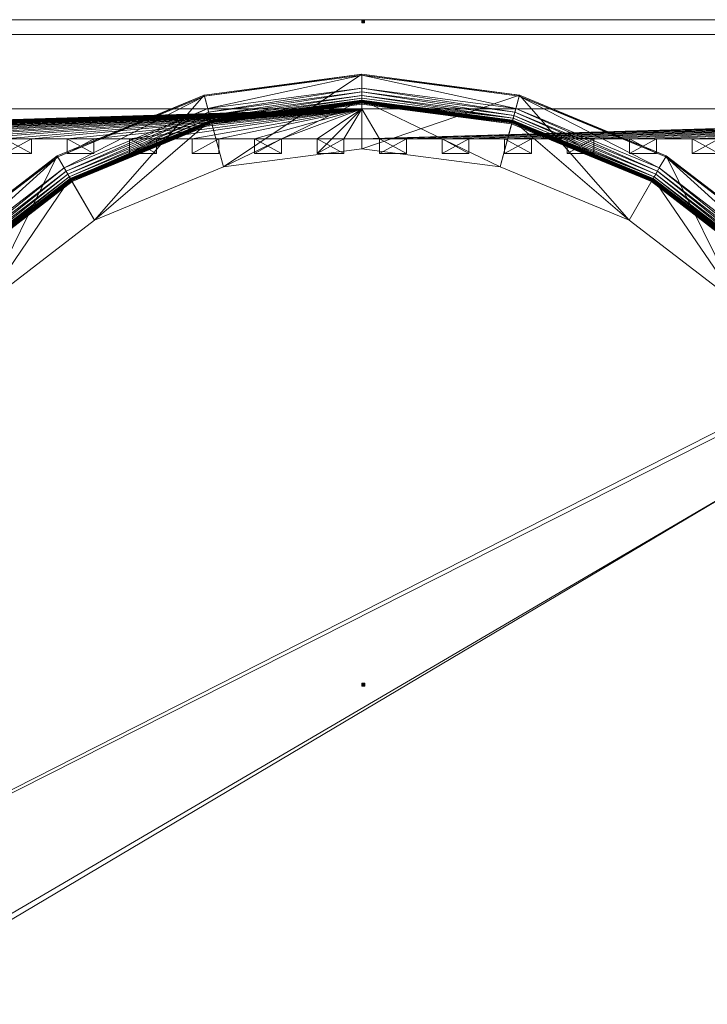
# Model space of a CAD drawing. Header units: centimetres. Extents: x 274.5 to 373.9, y 861.5 to 918.5.
# Tile 235 of 256: x 312.7 to 335.8, y 884.7 to 917.8. Entities that reach past the tile are written whole.
import ezdxf

# ---------------------------------------------------------------- set-up
doc = ezdxf.new("R2010")
doc.units = ezdxf.units.CM
doc.linetypes.add('CUSTOM', pattern=[0])

msp = doc.modelspace()

# ---------------------------------------------------------------- meshes
at = {"color": 18, "linetype": 'CUSTOM', "lineweight": 9, "true_color": 0x000000, "transparency": 33554687}
mesh = msp.add_polyface(dxfattribs=at)
corners = [(363.329, 877.97, 111), (363.328, 917.77, 111), (285.029, 917.77, 111), (285.029, 877.97, 111), (289.234, 873.77, 111), (359.129, 873.77, 111), (289.234, 873.77, 28.2), (285.029, 877.97, 28.2), (285.029, 917.77, 28.2), (363.328, 917.77, 28.2), (363.329, 877.97, 28.2), (359.129, 873.77, 28.2), (356.179, 873.77, 86.5), (356.179, 873.77, 46.6), (292.179, 873.77, 46.6), (292.179, 873.77, 86.5), (285.529, 878.177, 95.2), (285.529, 878.177, 33.2), (285.529, 917.27, 33.2), (285.529, 917.27, 95.2), (362.829, 878.177, 33.2), (362.829, 878.177, 95.2), (362.829, 917.27, 95.2), (362.829, 917.27, 33.2), (289.441, 874.27, 33.2), (358.922, 874.27, 33.2), (289.441, 874.27, 95.2), (358.922, 874.27, 95.2), (292.179, 874.27, 86.5), (292.179, 874.27, 46.6), (356.179, 874.27, 46.6), (356.179, 874.27, 86.5)]
mesh.append_faces([[corners[k] for k in face] for face in [(4, 2, 3), (1, 5, 0), (9, 7, 8), (11, 9, 10), (4, 7, 6), (7, 4, 3), (0, 11, 10), (11, 0, 5), (9, 0, 10), (0, 9, 1), (2, 9, 8), (9, 2, 1), (2, 7, 3), (7, 2, 8), (18, 16, 17), (16, 18, 19), (21, 23, 20), (23, 21, 22), (22, 18, 23), (18, 22, 19), (24, 18, 17), (23, 25, 20), (16, 24, 17), (24, 16, 26), (22, 16, 19), (27, 22, 21), (27, 20, 25), (20, 27, 21), (31, 13, 12), (13, 31, 30), (31, 15, 28), (15, 31, 12), (29, 15, 14), (15, 29, 28), (13, 29, 14), (29, 13, 30)]], dxfattribs={"vtx0": -1, "color": 18})
mesh.append_faces([[corners[k] for k in face] for face in [(2, 4, 1), (7, 9, 6), (6, 9, 11), (11, 13, 6), (13, 5, 12), (12, 5, 15), (6, 14, 4), (14, 6, 13), (4, 15, 5), (18, 24, 23), (16, 22, 26), (26, 22, 27), (24, 29, 25), (29, 26, 28), (28, 26, 31), (25, 30, 27), (30, 25, 29), (27, 31, 26)]], dxfattribs={"vtx0": -1, "vtx1": -1, "color": 18})
mesh.append_faces([[corners[k] for k in face] for face in [(1, 4, 5), (13, 11, 5), (4, 14, 15), (23, 24, 25), (29, 24, 26), (27, 30, 31)]], dxfattribs={"vtx0": -1, "vtx2": -1, "color": 18})
mesh = msp.add_polyface(dxfattribs=at)
corners = [(324.178, 917.77, 31.374), (324.178, 917.67, 31.374), (324.278, 917.67, 31.374), (324.278, 917.77, 31.374), (324.278, 917.77, 31.274), (324.278, 917.67, 31.274), (324.178, 917.67, 31.274), (324.178, 917.77, 31.274)]
mesh.append_faces([[corners[k] for k in face] for face in [(2, 0, 1), (0, 2, 3), (4, 6, 7), (6, 4, 5), (0, 6, 1), (6, 0, 7), (2, 6, 5), (6, 2, 1), (4, 2, 5), (2, 4, 3), (0, 4, 7), (4, 0, 3)]], dxfattribs={"vtx0": -1, "color": 18})
mesh = msp.add_polyface(dxfattribs=at)
corners = [(318.891, 915.204, 111.3), (324.179, 915.934, 111), (318.883, 915.237, 111), (324.179, 915.901, 111.3), (319.036, 914.665, 111.315), (324.179, 915.465, 111.3), (319.004, 914.783, 111.3), (324.179, 915.342, 111.315), (319.066, 914.554, 111.36), (324.179, 915.227, 111.36), (319.092, 914.457, 111.431), (324.179, 915.127, 111.431), (319.112, 914.38, 111.525), (324.179, 915.047, 111.525), (319.126, 914.327, 111.636), (324.179, 914.992, 111.636), (319.133, 914.302, 111.756), (324.179, 914.967, 111.756), (319.141, 914.271, 112.08), (324.179, 914.934, 112.08), (319.134, 914.3, 112.116), (324.179, 914.964, 112.116), (319.127, 914.326, 112.154), (324.179, 914.991, 112.154), (319.121, 914.348, 112.194), (324.179, 915.014, 112.194), (319.116, 914.367, 112.236), (324.179, 915.034, 112.236), (319.112, 914.383, 112.28), (324.179, 915.05, 112.28), (319.108, 914.394, 112.324), (324.179, 915.062, 112.324), (324.179, 913.434, 112.324), (319.53, 912.822, 111), (324.179, 913.434, 111), (319.53, 912.822, 112.324), (315.197, 911.027, 111), (313.964, 913.163, 111.3), (314.243, 912.68, 111.315), (314.3, 912.58, 111.36), (314.351, 912.493, 111.431), (314.391, 912.424, 111.525), (314.418, 912.377, 111.636), (314.431, 912.355, 111.756), (314.447, 912.327, 112.08), (314.432, 912.352, 112.116), (314.419, 912.375, 112.154), (314.407, 912.396, 112.194), (314.397, 912.413, 112.236), (314.389, 912.427, 112.28), (314.383, 912.437, 112.324), (314.182, 912.786, 111.3), (315.197, 911.027, 112.324)]
mesh.append_faces([[corners[k] for k in face] for face in [(0, 1, 2), (1, 0, 3), (4, 5, 6), (5, 4, 7), (8, 7, 4), (7, 8, 9), (10, 9, 8), (9, 10, 11), (12, 11, 10), (11, 12, 13), (14, 13, 12), (13, 14, 15), (16, 15, 14), (15, 16, 17), (18, 17, 16), (17, 18, 19), (20, 19, 18), (19, 20, 21), (22, 21, 20), (21, 22, 23), (24, 23, 22), (23, 24, 25), (26, 25, 24), (25, 26, 27), (28, 27, 26), (27, 28, 29), (30, 29, 28), (29, 30, 31), (32, 33, 34), (33, 32, 35), (2, 37, 0), (6, 38, 4), (4, 39, 8), (8, 40, 10), (10, 41, 12), (12, 42, 14), (14, 43, 16), (16, 44, 18), (18, 45, 20), (20, 46, 22), (22, 47, 24), (24, 48, 26), (26, 49, 28), (28, 50, 30), (35, 36, 33)]], dxfattribs={"vtx0": -1, "color": 18})
mesh.append_faces([[corners[k] for k in face] for face in [(36, 2, 33), (33, 1, 34), (0, 6, 3), (30, 35, 31)]], dxfattribs={"vtx0": -1, "vtx1": -1, "color": 18})
mesh.append_faces([[corners[k] for k in face] for face in [(33, 2, 1), (0, 51, 6), (3, 6, 5), (30, 52, 35), (31, 35, 32)]], dxfattribs={"vtx0": -1, "vtx2": -1, "color": 18})
mesh = msp.add_polyface(dxfattribs=at)
corners = [(324.179, 913.434, 111), (324.179, 915.934, 111), (329.476, 915.237, 111), (328.828, 912.822, 111), (333.161, 911.027, 111), (329.467, 915.204, 111.3), (334.411, 913.192, 111), (334.115, 912.68, 111.315), (329.354, 914.783, 111.3), (329.322, 914.665, 111.315), (334.058, 912.58, 111.36), (329.293, 914.554, 111.36), (334.008, 912.493, 111.431), (329.267, 914.457, 111.431), (329.246, 914.38, 111.525), (329.232, 914.327, 111.636), (333.968, 912.424, 111.525), (329.225, 914.302, 111.756), (333.94, 912.377, 111.636), (329.217, 914.271, 112.08), (333.927, 912.355, 111.756), (329.225, 914.3, 112.116), (333.911, 912.327, 112.08), (329.231, 914.326, 112.154), (333.926, 912.352, 112.116), (329.237, 914.348, 112.194), (333.939, 912.375, 112.154), (329.243, 914.367, 112.236), (333.951, 912.396, 112.194), (329.247, 914.383, 112.28), (333.961, 912.413, 112.236), (329.25, 914.394, 112.324), (333.969, 912.427, 112.28), (333.161, 911.027, 112.324), (328.828, 912.822, 112.324), (324.179, 915.901, 111.3), (324.179, 915.465, 111.3), (334.176, 912.786, 111.3), (324.179, 915.342, 111.315), (324.179, 915.227, 111.36), (324.179, 915.127, 111.431), (324.179, 915.047, 111.525), (324.179, 914.992, 111.636), (324.179, 914.967, 111.756), (324.179, 914.934, 112.08), (324.179, 914.964, 112.116), (324.179, 914.991, 112.154), (324.179, 915.014, 112.194), (324.179, 915.034, 112.236), (324.179, 915.05, 112.28), (324.179, 915.062, 112.324), (324.179, 913.434, 112.324)]
mesh.append_faces([[corners[k] for k in face] for face in [(5, 6, 2), (7, 8, 9), (10, 9, 11), (12, 11, 13), (14, 12, 13), (15, 16, 14), (17, 18, 15), (19, 20, 17), (21, 22, 19), (23, 24, 21), (25, 26, 23), (27, 28, 25), (29, 30, 27), (31, 32, 29), (3, 33, 34), (35, 2, 1), (2, 35, 5), (9, 36, 38), (36, 9, 8), (11, 38, 39), (38, 11, 9), (13, 39, 40), (39, 13, 11), (41, 13, 40), (13, 41, 14), (42, 14, 41), (14, 42, 15), (43, 15, 42), (15, 43, 17), (44, 17, 43), (17, 44, 19), (45, 19, 44), (19, 45, 21), (46, 21, 45), (21, 46, 23), (47, 23, 46), (23, 47, 25), (48, 25, 47), (25, 48, 27), (49, 27, 48), (27, 49, 29), (50, 29, 49), (29, 50, 31), (34, 0, 3), (0, 34, 51)]], dxfattribs={"vtx0": -1, "color": 18})
mesh.append_faces([[corners[k] for k in face] for face in [(0, 2, 3), (3, 2, 4), (35, 8, 5), (50, 34, 31)]], dxfattribs={"vtx0": -1, "vtx1": -1, "color": 18})
mesh.append_faces([[corners[k] for k in face] for face in [(0, 1, 2), (35, 36, 8), (5, 8, 37), (50, 51, 34), (31, 34, 33)]], dxfattribs={"vtx0": -1, "vtx2": -1, "color": 18})
mesh = msp.add_polyface(dxfattribs=at)
corners = [(311.477, 908.172, 111), (309.709, 909.94, 111), (313.947, 913.192, 111), (315.197, 911.027, 111), (318.883, 915.237, 111), (313.964, 913.163, 111.3), (314.243, 912.68, 111.315), (319.004, 914.783, 111.3), (314.182, 912.786, 111.3), (314.3, 912.58, 111.36), (319.036, 914.665, 111.315), (314.351, 912.493, 111.431), (319.066, 914.554, 111.36), (314.391, 912.424, 111.525), (319.092, 914.457, 111.431), (314.418, 912.377, 111.636), (319.112, 914.38, 111.525), (314.431, 912.355, 111.756), (319.126, 914.327, 111.636), (314.447, 912.327, 112.08), (319.133, 914.302, 111.756), (314.432, 912.352, 112.116), (319.141, 914.271, 112.08), (314.419, 912.375, 112.154), (319.134, 914.3, 112.116), (314.407, 912.396, 112.194), (319.127, 914.326, 112.154), (314.397, 912.413, 112.236), (319.121, 914.348, 112.194), (314.389, 912.427, 112.28), (319.116, 914.367, 112.236), (314.383, 912.437, 112.324), (319.112, 914.383, 112.28), (319.53, 912.822, 112.324), (315.197, 911.027, 112.324), (309.733, 909.917, 111.3), (310.127, 909.522, 111.315), (310.041, 909.608, 111.3), (310.209, 909.441, 111.36), (310.28, 909.37, 111.431), (310.336, 909.313, 111.525), (310.375, 909.275, 111.636), (310.393, 909.256, 111.756), (310.416, 909.233, 112.08), (310.395, 909.254, 112.116), (310.376, 909.273, 112.154), (310.36, 909.29, 112.194), (310.346, 909.304, 112.236), (310.334, 909.315, 112.28), (310.326, 909.324, 112.324), (311.477, 908.172, 112.324), (318.891, 915.204, 111.3), (319.108, 914.394, 112.324)]
mesh.append_faces([[corners[k] for k in face] for face in [(5, 4, 2), (6, 7, 8), (9, 10, 6), (11, 12, 9), (13, 14, 11), (15, 16, 13), (17, 18, 15), (19, 20, 17), (21, 22, 19), (23, 24, 21), (25, 26, 23), (27, 28, 25), (29, 30, 27), (31, 32, 29), (3, 33, 34), (35, 2, 1), (2, 35, 5), (36, 8, 37), (8, 36, 6), (38, 6, 36), (6, 38, 9), (39, 9, 38), (9, 39, 11), (40, 11, 39), (11, 40, 13), (41, 13, 40), (13, 41, 15), (42, 15, 41), (15, 42, 17), (43, 17, 42), (17, 43, 19), (21, 43, 44), (43, 21, 19), (45, 21, 44), (21, 45, 23), (46, 23, 45), (23, 46, 25), (47, 25, 46), (25, 47, 27), (48, 27, 47), (27, 48, 29), (49, 29, 48), (29, 49, 31), (34, 0, 3), (0, 34, 50)]], dxfattribs={"vtx0": -1, "color": 18})
mesh.append_faces([[corners[k] for k in face] for face in [(0, 2, 3), (35, 37, 5), (5, 8, 51), (49, 50, 31), (31, 34, 52)]], dxfattribs={"vtx0": -1, "vtx1": -1, "color": 18})
mesh.append_faces([[corners[k] for k in face] for face in [(0, 1, 2), (3, 2, 4), (5, 37, 8), (31, 50, 34)]], dxfattribs={"vtx0": -1, "vtx2": -1, "color": 18})
mesh = msp.add_polyface(dxfattribs=at)
corners = [(333.161, 911.027, 111), (329.476, 915.237, 111), (334.411, 913.192, 111), (336.881, 908.172, 111), (338.649, 909.94, 111), (334.394, 913.163, 111.3), (338.626, 909.917, 111.3), (338.231, 909.522, 111.315), (334.176, 912.786, 111.3), (334.115, 912.68, 111.315), (338.317, 909.608, 111.3), (338.15, 909.441, 111.36), (334.058, 912.58, 111.36), (338.079, 909.37, 111.431), (334.008, 912.493, 111.431), (338.022, 909.313, 111.525), (333.968, 912.424, 111.525), (333.94, 912.377, 111.636), (337.983, 909.275, 111.636), (333.927, 912.355, 111.756), (337.965, 909.256, 111.756), (333.911, 912.327, 112.08), (337.942, 909.233, 112.08), (333.926, 912.352, 112.116), (337.963, 909.254, 112.116), (333.939, 912.375, 112.154), (337.982, 909.273, 112.154), (333.951, 912.396, 112.194), (337.999, 909.29, 112.194), (333.961, 912.413, 112.236), (338.013, 909.304, 112.236), (333.969, 912.427, 112.28), (338.024, 909.315, 112.28), (333.975, 912.437, 112.324), (338.033, 909.324, 112.324), (336.881, 908.172, 112.324), (333.161, 911.027, 112.324), (329.467, 915.204, 111.3), (329.354, 914.783, 111.3), (329.322, 914.665, 111.315), (329.293, 914.554, 111.36), (329.246, 914.38, 111.525), (329.232, 914.327, 111.636), (329.225, 914.302, 111.756), (329.217, 914.271, 112.08), (329.225, 914.3, 112.116), (329.231, 914.326, 112.154), (329.237, 914.348, 112.194), (329.243, 914.367, 112.236), (329.247, 914.383, 112.28), (329.25, 914.394, 112.324), (328.828, 912.822, 111)]
mesh.append_faces([[corners[k] for k in face] for face in [(5, 4, 2), (4, 5, 6), (7, 8, 9), (8, 7, 10), (11, 9, 12), (9, 11, 7), (13, 12, 14), (12, 13, 11), (15, 14, 16), (14, 15, 13), (17, 15, 16), (15, 17, 18), (19, 18, 17), (18, 19, 20), (21, 20, 19), (20, 21, 22), (23, 22, 21), (22, 23, 24), (25, 24, 23), (24, 25, 26), (27, 26, 25), (26, 27, 28), (29, 28, 27), (28, 29, 30), (31, 30, 29), (30, 31, 32), (33, 32, 31), (32, 33, 34), (35, 0, 3), (0, 35, 36), (2, 37, 5), (38, 9, 8), (39, 12, 9), (40, 14, 12), (14, 41, 16), (16, 42, 17), (17, 43, 19), (19, 44, 21), (21, 45, 23), (23, 46, 25), (25, 47, 27), (27, 48, 29), (29, 49, 31), (31, 50, 33), (36, 51, 0)]], dxfattribs={"vtx0": -1, "color": 18})
mesh.append_faces([[corners[k] for k in face] for face in [(0, 2, 3), (37, 8, 5), (5, 10, 6), (50, 36, 33), (33, 35, 34)]], dxfattribs={"vtx0": -1, "vtx1": -1, "color": 18})
mesh.append_faces([[corners[k] for k in face] for face in [(0, 1, 2), (3, 2, 4), (5, 8, 10), (33, 36, 35)]], dxfattribs={"vtx0": -1, "vtx2": -1, "color": 18})
mesh = msp.add_polyface(dxfattribs=at)
corners = [(298.379, 913.27, 95.2), (297.179, 913.27, 33.2), (298.379, 913.27, 33.2), (297.179, 913.27, 95.2), (289.529, 914.77, 95.2), (324.179, 914.77, 33.2), (289.529, 914.77, 33.2), (297.179, 913.77, 95.2), (300.479, 913.27, 95.2), (299.579, 913.77, 95.2), (299.579, 913.27, 95.2), (291.179, 913.77, 95.2), (324.179, 914.77, 95.2), (298.379, 913.77, 95.2), (300.479, 913.77, 95.2), (291.179, 913.77, 33.2), (297.179, 913.77, 33.2), (298.379, 913.77, 33.2), (299.579, 913.77, 33.2), (300.479, 913.77, 33.2), (299.579, 913.27, 33.2), (300.479, 913.27, 33.2), (301.679, 913.77, 95.2), (301.679, 913.27, 33.2), (301.679, 913.27, 95.2), (301.679, 913.77, 33.2), (295.979, 913.77, 33.2), (295.979, 913.27, 95.2), (295.979, 913.27, 33.2), (295.979, 913.77, 95.2)]
mesh.append_faces([[corners[k] for k in face] for face in [(0, 1, 2), (1, 0, 3), (4, 5, 6), (0, 7, 3), (8, 9, 10), (22, 23, 24), (23, 22, 25), (19, 8, 21), (8, 19, 14), (22, 19, 25), (19, 22, 14), (8, 20, 21), (20, 8, 10), (9, 20, 10), (20, 9, 18), (17, 0, 2), (0, 17, 13), (9, 17, 18), (17, 9, 13), (26, 27, 28), (27, 26, 29), (7, 1, 3), (1, 7, 16), (7, 26, 16), (26, 7, 29)]], dxfattribs={"vtx0": -1, "color": 18})
mesh.append_faces([[corners[k] for k in face] for face in [(4, 11, 12), (13, 7, 0), (14, 9, 8), (16, 17, 1), (18, 19, 20)]], dxfattribs={"vtx0": -1, "vtx1": -1, "color": 18})
mesh.append_faces([[corners[k] for k in face] for face in [(15, 6, 5)]], dxfattribs={"vtx0": -1, "vtx2": -1, "color": 18})
mesh.append_faces([[corners[k] for k in face] for face in [(21, 20, 19), (2, 1, 17)]], dxfattribs={"vtx1": -1, "color": 18})
mesh = msp.add_polyface(dxfattribs=at)
corners = [(324.179, 914.77, 33.2), (289.529, 914.77, 95.2), (324.179, 914.77, 95.2), (310.979, 913.27, 95.2), (310.079, 913.77, 95.2), (310.079, 913.27, 95.2), (313.079, 913.27, 95.2), (312.179, 913.77, 95.2), (312.179, 913.27, 95.2), (302.579, 913.77, 95.2), (303.779, 913.77, 95.2), (304.679, 913.77, 95.2), (305.879, 913.77, 95.2), (306.779, 913.77, 95.2), (307.979, 913.77, 95.2), (310.979, 913.77, 95.2), (313.079, 913.77, 95.2), (302.579, 913.77, 33.2), (303.779, 913.77, 33.2), (304.679, 913.77, 33.2), (305.879, 913.77, 33.2), (306.779, 913.77, 33.2), (307.979, 913.77, 33.2), (310.079, 913.77, 33.2), (310.979, 913.77, 33.2), (310.079, 913.27, 33.2), (312.179, 913.77, 33.2), (313.079, 913.77, 33.2), (312.179, 913.27, 33.2), (313.079, 913.27, 33.2), (310.979, 913.27, 33.2), (308.879, 913.77, 33.2)]
mesh.append_faces([[corners[k] for k in face] for face in [(0, 1, 2), (3, 4, 5), (6, 7, 8), (6, 28, 29), (28, 6, 8), (7, 28, 8), (28, 7, 26), (24, 3, 30), (3, 24, 15), (7, 24, 26), (24, 7, 15), (3, 25, 30), (25, 3, 5), (4, 25, 5), (25, 4, 23), (4, 31, 23)]], dxfattribs={"vtx0": -1, "color": 18})
mesh.append_faces([[corners[k] for k in face] for face in [(15, 4, 3), (16, 7, 6), (17, 0, 18), (19, 0, 20), (21, 0, 22), (23, 24, 25), (26, 27, 28)]], dxfattribs={"vtx0": -1, "vtx1": -1, "color": 18})
mesh.append_faces([[corners[k] for k in face] for face in [(2, 10, 11), (2, 12, 13), (18, 0, 19), (20, 0, 21)]], dxfattribs={"vtx0": -1, "vtx1": -1, "vtx2": -1, "color": 18})
mesh.append_faces([[corners[k] for k in face] for face in [(2, 9, 10), (2, 11, 12), (2, 13, 14)]], dxfattribs={"vtx0": -1, "vtx2": -1, "color": 18})
mesh.append_faces([[corners[k] for k in face] for face in [(29, 28, 27), (30, 25, 24)]], dxfattribs={"vtx1": -1, "color": 18})
mesh = msp.add_polyface(dxfattribs=at)
corners = [(302.579, 913.27, 95.2), (301.679, 913.77, 95.2), (301.679, 913.27, 95.2), (304.679, 913.27, 95.2), (303.779, 913.77, 95.2), (303.779, 913.27, 95.2), (324.179, 914.77, 95.2), (291.179, 913.77, 95.2), (292.379, 913.77, 95.2), (293.579, 913.77, 95.2), (294.779, 913.77, 95.2), (295.979, 913.77, 95.2), (297.179, 913.77, 95.2), (302.579, 913.77, 95.2), (304.679, 913.77, 95.2), (291.179, 913.77, 33.2), (324.179, 914.77, 33.2), (292.379, 913.77, 33.2), (293.579, 913.77, 33.2), (294.779, 913.77, 33.2), (295.979, 913.77, 33.2), (297.179, 913.77, 33.2), (301.679, 913.77, 33.2), (302.579, 913.77, 33.2), (301.679, 913.27, 33.2), (303.779, 913.77, 33.2), (304.679, 913.77, 33.2), (303.779, 913.27, 33.2), (304.679, 913.27, 33.2), (302.579, 913.27, 33.2), (305.879, 913.77, 95.2), (305.879, 913.77, 33.2)]
mesh.append_faces([[corners[k] for k in face] for face in [(0, 1, 2), (3, 4, 5), (26, 3, 28), (3, 26, 14), (30, 26, 31), (26, 30, 14), (3, 27, 28), (27, 3, 5), (4, 27, 5), (27, 4, 25), (23, 0, 29), (0, 23, 13), (4, 23, 25), (23, 4, 13), (0, 24, 29), (24, 0, 2)]], dxfattribs={"vtx0": -1, "color": 18})
mesh.append_faces([[corners[k] for k in face] for face in [(13, 1, 0), (14, 4, 3), (15, 16, 17), (18, 16, 19), (20, 16, 21), (22, 23, 24), (25, 26, 27)]], dxfattribs={"vtx0": -1, "vtx1": -1, "color": 18})
mesh.append_faces([[corners[k] for k in face] for face in [(6, 8, 9), (6, 10, 11), (17, 16, 18), (19, 16, 20)]], dxfattribs={"vtx0": -1, "vtx1": -1, "vtx2": -1, "color": 18})
mesh.append_faces([[corners[k] for k in face] for face in [(6, 7, 8), (6, 9, 10), (6, 11, 12)]], dxfattribs={"vtx0": -1, "vtx2": -1, "color": 18})
mesh.append_faces([[corners[k] for k in face] for face in [(28, 27, 26), (29, 24, 23)]], dxfattribs={"vtx1": -1, "color": 18})
mesh = msp.add_polyface(dxfattribs=at)
corners = [(306.779, 913.27, 95.2), (305.879, 913.77, 95.2), (305.879, 913.27, 95.2), (308.879, 913.27, 95.2), (307.979, 913.77, 95.2), (307.979, 913.27, 95.2), (324.179, 914.77, 95.2), (297.179, 913.77, 95.2), (298.379, 913.77, 95.2), (299.579, 913.77, 95.2), (300.479, 913.77, 95.2), (301.679, 913.77, 95.2), (302.579, 913.77, 95.2), (306.779, 913.77, 95.2), (308.879, 913.77, 95.2), (297.179, 913.77, 33.2), (324.179, 914.77, 33.2), (298.379, 913.77, 33.2), (299.579, 913.77, 33.2), (300.479, 913.77, 33.2), (301.679, 913.77, 33.2), (302.579, 913.77, 33.2), (305.879, 913.77, 33.2), (306.779, 913.77, 33.2), (305.879, 913.27, 33.2), (307.979, 913.77, 33.2), (308.879, 913.77, 33.2), (307.979, 913.27, 33.2), (308.879, 913.27, 33.2), (306.779, 913.27, 33.2), (310.079, 913.77, 95.2)]
mesh.append_faces([[corners[k] for k in face] for face in [(0, 1, 2), (3, 4, 5), (26, 3, 28), (3, 26, 14), (26, 30, 14), (3, 27, 28), (27, 3, 5), (4, 27, 5), (27, 4, 25), (23, 0, 29), (0, 23, 13), (4, 23, 25), (23, 4, 13), (0, 24, 29), (24, 0, 2), (1, 24, 2), (24, 1, 22)]], dxfattribs={"vtx0": -1, "color": 18})
mesh.append_faces([[corners[k] for k in face] for face in [(13, 1, 0), (14, 4, 3), (17, 16, 18), (19, 16, 20), (22, 23, 24), (25, 26, 27)]], dxfattribs={"vtx0": -1, "vtx1": -1, "color": 18})
mesh.append_faces([[corners[k] for k in face] for face in [(6, 7, 8), (6, 9, 10), (6, 11, 12), (15, 16, 17), (18, 16, 19), (20, 16, 21)]], dxfattribs={"vtx0": -1, "vtx1": -1, "vtx2": -1, "color": 18})
mesh.append_faces([[corners[k] for k in face] for face in [(6, 8, 9), (6, 10, 11)]], dxfattribs={"vtx0": -1, "vtx2": -1, "color": 18})
mesh.append_faces([[corners[k] for k in face] for face in [(28, 27, 26), (29, 24, 23)]], dxfattribs={"vtx1": -1, "color": 18})
mesh = msp.add_polyface(dxfattribs=at)
corners = [(315.179, 913.27, 95.2), (314.279, 913.77, 95.2), (314.279, 913.27, 95.2), (317.279, 913.27, 95.2), (316.379, 913.77, 95.2), (316.379, 913.27, 95.2), (324.179, 914.77, 95.2), (307.979, 913.77, 95.2), (308.879, 913.77, 95.2), (310.079, 913.77, 95.2), (310.979, 913.77, 95.2), (312.179, 913.77, 95.2), (313.079, 913.77, 95.2), (315.179, 913.77, 95.2), (317.279, 913.77, 95.2), (307.979, 913.77, 33.2), (324.179, 914.77, 33.2), (308.879, 913.77, 33.2), (310.079, 913.77, 33.2), (310.979, 913.77, 33.2), (312.179, 913.77, 33.2), (313.079, 913.77, 33.2), (314.279, 913.77, 33.2), (315.179, 913.77, 33.2), (314.279, 913.27, 33.2), (316.379, 913.77, 33.2), (317.279, 913.77, 33.2), (316.379, 913.27, 33.2), (317.279, 913.27, 33.2), (315.179, 913.27, 33.2), (313.079, 913.27, 95.2), (313.079, 913.27, 33.2)]
mesh.append_faces([[corners[k] for k in face] for face in [(0, 1, 2), (3, 4, 5), (27, 3, 5), (4, 27, 5), (27, 4, 25), (23, 0, 29), (0, 23, 13), (4, 23, 25), (23, 4, 13), (0, 24, 29), (24, 0, 2), (1, 24, 2), (24, 1, 22), (21, 30, 31), (30, 21, 12), (1, 21, 22), (21, 1, 12)]], dxfattribs={"vtx0": -1, "color": 18})
mesh.append_faces([[corners[k] for k in face] for face in [(13, 1, 0), (14, 4, 3), (17, 16, 18), (19, 16, 20), (22, 23, 24), (25, 26, 27)]], dxfattribs={"vtx0": -1, "vtx1": -1, "color": 18})
mesh.append_faces([[corners[k] for k in face] for face in [(6, 7, 8), (6, 9, 10), (6, 11, 12), (15, 16, 17), (18, 16, 19), (20, 16, 21)]], dxfattribs={"vtx0": -1, "vtx1": -1, "vtx2": -1, "color": 18})
mesh.append_faces([[corners[k] for k in face] for face in [(6, 8, 9), (6, 10, 11)]], dxfattribs={"vtx0": -1, "vtx2": -1, "color": 18})
mesh.append_faces([[corners[k] for k in face] for face in [(28, 27, 26), (29, 24, 23)]], dxfattribs={"vtx1": -1, "color": 18})
mesh = msp.add_polyface(dxfattribs=at)
corners = [(321.479, 913.27, 95.2), (320.579, 913.77, 95.2), (320.579, 913.27, 95.2), (324.179, 914.77, 95.2), (313.079, 913.77, 95.2), (314.279, 913.77, 95.2), (315.179, 913.77, 95.2), (316.379, 913.77, 95.2), (317.279, 913.77, 95.2), (318.479, 913.77, 95.2), (319.379, 913.77, 95.2), (318.479, 913.27, 95.2), (319.379, 913.27, 95.2), (313.079, 913.77, 33.2), (324.179, 914.77, 33.2), (314.279, 913.77, 33.2), (315.179, 913.77, 33.2), (316.379, 913.77, 33.2), (317.279, 913.77, 33.2), (318.479, 913.77, 33.2), (319.379, 913.77, 33.2), (318.479, 913.27, 33.2), (319.379, 913.27, 33.2), (320.579, 913.27, 33.2), (320.579, 913.77, 33.2), (317.279, 913.27, 95.2), (317.279, 913.27, 33.2), (316.379, 913.27, 33.2)]
mesh.append_faces([[corners[k] for k in face] for face in [(0, 1, 2), (10, 11, 12), (1, 23, 2), (23, 1, 24), (20, 12, 22), (12, 20, 10), (1, 20, 24), (20, 1, 10), (12, 21, 22), (21, 12, 11), (9, 21, 11), (21, 9, 19), (18, 25, 26), (25, 18, 8), (9, 18, 19), (18, 9, 8), (25, 27, 26)]], dxfattribs={"vtx0": -1, "color": 18})
mesh.append_faces([[corners[k] for k in face] for face in [(13, 14, 15), (16, 14, 17), (18, 14, 19), (19, 20, 21)]], dxfattribs={"vtx0": -1, "vtx1": -1, "color": 18})
mesh.append_faces([[corners[k] for k in face] for face in [(3, 5, 6), (3, 7, 8), (3, 9, 10), (15, 14, 16), (17, 14, 18), (19, 14, 20)]], dxfattribs={"vtx0": -1, "vtx1": -1, "vtx2": -1, "color": 18})
mesh.append_faces([[corners[k] for k in face] for face in [(3, 4, 5), (3, 6, 7), (3, 8, 9), (10, 9, 11)]], dxfattribs={"vtx0": -1, "vtx2": -1, "color": 18})
mesh.append_faces([[corners[k] for k in face] for face in [(22, 21, 20)]], dxfattribs={"vtx1": -1, "color": 18})
mesh = msp.add_polyface(dxfattribs=at)
corners = [(323.579, 913.27, 95.2), (322.679, 913.77, 95.2), (322.679, 913.27, 95.2), (324.179, 914.77, 95.2), (319.379, 913.77, 95.2), (320.579, 913.77, 95.2), (321.479, 913.77, 95.2), (321.479, 913.27, 95.2), (323.579, 913.77, 95.2), (324.179, 913.77, 95.2), (319.379, 913.77, 33.2), (324.179, 914.77, 33.2), (320.579, 913.77, 33.2), (321.479, 913.77, 33.2), (320.579, 913.27, 33.2), (322.679, 913.77, 33.2), (322.679, 913.27, 33.2), (323.579, 913.77, 33.2), (324.179, 913.77, 33.2), (323.579, 913.27, 33.2), (321.479, 913.27, 33.2), (320.579, 913.27, 95.2)]
mesh.append_faces([[corners[k] for k in face] for face in [(0, 1, 2), (3, 8, 9), (17, 11, 18), (11, 9, 18), (9, 11, 3), (17, 0, 19), (0, 17, 8), (9, 17, 18), (17, 9, 8), (0, 16, 19), (16, 0, 2), (1, 16, 2), (16, 1, 15), (13, 7, 20), (7, 13, 6), (1, 13, 15), (13, 1, 6), (7, 14, 20), (14, 7, 21)]], dxfattribs={"vtx0": -1, "color": 18})
mesh.append_faces([[corners[k] for k in face] for face in [(6, 5, 7), (8, 1, 0), (10, 11, 12), (12, 13, 14), (13, 11, 15), (15, 11, 16)]], dxfattribs={"vtx0": -1, "vtx1": -1, "color": 18})
mesh.append_faces([[corners[k] for k in face] for face in [(3, 5, 6), (3, 1, 8), (12, 11, 13), (16, 11, 17)]], dxfattribs={"vtx0": -1, "vtx1": -1, "vtx2": -1, "color": 18})
mesh.append_faces([[corners[k] for k in face] for face in [(3, 4, 5), (3, 6, 1)]], dxfattribs={"vtx0": -1, "vtx2": -1, "color": 18})
mesh.append_faces([[corners[k] for k in face] for face in [(19, 16, 17), (20, 14, 13)]], dxfattribs={"vtx1": -1, "color": 18})
mesh = msp.add_polyface(dxfattribs=at)
corners = [(325.679, 913.27, 95.2), (324.779, 913.77, 95.2), (324.779, 913.27, 95.2), (327.779, 913.27, 95.2), (326.879, 913.77, 95.2), (326.879, 913.27, 95.2), (329.879, 913.27, 95.2), (328.979, 913.77, 95.2), (328.979, 913.27, 95.2), (324.179, 914.77, 95.2), (324.179, 913.77, 95.2), (325.679, 913.77, 95.2), (327.779, 913.77, 95.2), (324.779, 913.77, 33.2), (325.679, 913.77, 33.2), (324.779, 913.27, 33.2), (326.879, 913.77, 33.2), (327.779, 913.77, 33.2), (326.879, 913.27, 33.2), (327.779, 913.27, 33.2), (325.679, 913.27, 33.2), (324.179, 913.77, 33.2), (324.179, 914.77, 33.2), (328.979, 913.27, 33.2), (328.979, 913.77, 33.2)]
mesh.append_faces([[corners[k] for k in face] for face in [(0, 1, 2), (3, 4, 5), (6, 7, 8), (1, 9, 10), (9, 21, 10), (21, 9, 22), (1, 15, 2), (15, 1, 13), (1, 21, 13), (21, 1, 10), (0, 15, 20), (15, 0, 2), (14, 0, 20), (0, 14, 11), (4, 18, 5), (18, 4, 16), (4, 14, 16), (14, 4, 11), (3, 18, 19), (18, 3, 5), (17, 3, 19), (3, 17, 12), (7, 23, 8), (23, 7, 24), (7, 17, 24), (17, 7, 12)]], dxfattribs={"vtx0": -1, "color": 18})
mesh.append_faces([[corners[k] for k in face] for face in [(11, 1, 0), (12, 4, 3), (13, 14, 15), (16, 17, 18)]], dxfattribs={"vtx0": -1, "vtx1": -1, "color": 18})
mesh.append_faces([[corners[k] for k in face] for face in [(19, 18, 17), (20, 15, 14)]], dxfattribs={"vtx1": -1, "color": 18})
mesh = msp.add_polyface(dxfattribs=at)
corners = [(324.179, 914.77, 95.2), (358.829, 914.77, 33.2), (324.179, 914.77, 33.2), (336.179, 913.27, 95.2), (335.279, 913.77, 95.2), (335.279, 913.27, 95.2), (338.279, 913.27, 95.2), (337.379, 913.77, 95.2), (337.379, 913.27, 95.2), (324.779, 913.77, 95.2), (358.829, 914.77, 95.2), (325.679, 913.77, 95.2), (326.879, 913.77, 95.2), (327.779, 913.77, 95.2), (336.179, 913.77, 95.2), (338.279, 913.77, 95.2), (324.179, 913.77, 33.2), (324.779, 913.77, 33.2), (325.679, 913.77, 33.2), (326.879, 913.77, 33.2), (327.779, 913.77, 33.2), (335.279, 913.77, 33.2), (336.179, 913.77, 33.2), (335.279, 913.27, 33.2), (337.379, 913.77, 33.2), (338.279, 913.77, 33.2), (337.379, 913.27, 33.2), (338.279, 913.27, 33.2), (336.179, 913.27, 33.2)]
mesh.append_faces([[corners[k] for k in face] for face in [(0, 1, 2), (3, 4, 5), (6, 7, 8), (1, 16, 2), (4, 23, 5), (23, 4, 21), (3, 23, 28), (23, 3, 5), (22, 3, 28), (3, 22, 14), (7, 26, 8), (26, 7, 24), (7, 22, 24), (22, 7, 14), (6, 26, 27), (26, 6, 8), (25, 6, 27), (6, 25, 15)]], dxfattribs={"vtx0": -1, "color": 18})
mesh.append_faces([[corners[k] for k in face] for face in [(0, 9, 10), (14, 4, 3), (15, 7, 6), (16, 1, 17), (18, 1, 19), (21, 22, 23), (24, 25, 26)]], dxfattribs={"vtx0": -1, "vtx1": -1, "color": 18})
mesh.append_faces([[corners[k] for k in face] for face in [(10, 9, 11), (10, 12, 13), (17, 1, 18), (19, 1, 20)]], dxfattribs={"vtx0": -1, "vtx1": -1, "vtx2": -1, "color": 18})
mesh.append_faces([[corners[k] for k in face] for face in [(10, 11, 12)]], dxfattribs={"vtx0": -1, "vtx2": -1, "color": 18})
mesh.append_faces([[corners[k] for k in face] for face in [(27, 26, 25), (28, 23, 22)]], dxfattribs={"vtx1": -1, "color": 18})
mesh = msp.add_polyface(dxfattribs=at)
corners = [(358.829, 914.77, 33.2), (324.179, 914.77, 95.2), (358.829, 914.77, 95.2), (348.779, 913.27, 95.2), (347.879, 913.77, 95.2), (347.879, 913.27, 95.2), (339.479, 913.77, 95.2), (340.379, 913.77, 95.2), (341.579, 913.77, 95.2), (342.479, 913.77, 95.2), (343.679, 913.77, 95.2), (344.579, 913.77, 95.2), (345.779, 913.77, 95.2), (346.679, 913.77, 95.2), (346.679, 913.27, 95.2), (348.779, 913.77, 95.2), (339.479, 913.77, 33.2), (340.379, 913.77, 33.2), (341.579, 913.77, 33.2), (342.479, 913.77, 33.2), (343.679, 913.77, 33.2), (344.579, 913.77, 33.2), (345.779, 913.77, 33.2), (347.879, 913.77, 33.2), (348.779, 913.77, 33.2), (347.879, 913.27, 33.2), (348.779, 913.27, 33.2), (346.679, 913.27, 33.2), (345.779, 913.27, 33.2), (346.679, 913.77, 33.2), (349.979, 913.77, 95.2), (349.979, 913.27, 33.2), (349.979, 913.27, 95.2), (349.979, 913.77, 33.2)]
mesh.append_faces([[corners[k] for k in face] for face in [(0, 1, 2), (3, 4, 5), (14, 28, 27), (29, 14, 27), (14, 29, 13), (4, 25, 5), (25, 4, 23), (4, 29, 23), (29, 4, 13), (3, 25, 26), (25, 3, 5), (24, 3, 26), (3, 24, 15), (30, 31, 32), (30, 24, 33), (24, 30, 15)]], dxfattribs={"vtx0": -1, "color": 18})
mesh.append_faces([[corners[k] for k in face] for face in [(13, 12, 14), (15, 4, 3), (17, 0, 18), (19, 0, 20), (21, 0, 22), (23, 24, 25)]], dxfattribs={"vtx0": -1, "vtx1": -1, "color": 18})
mesh.append_faces([[corners[k] for k in face] for face in [(2, 6, 7), (2, 8, 9), (2, 10, 11), (16, 0, 17), (18, 0, 19), (20, 0, 21)]], dxfattribs={"vtx0": -1, "vtx1": -1, "vtx2": -1, "color": 18})
mesh.append_faces([[corners[k] for k in face] for face in [(2, 7, 8), (2, 9, 10), (2, 11, 12)]], dxfattribs={"vtx0": -1, "vtx2": -1, "color": 18})
mesh.append_faces([[corners[k] for k in face] for face in [(26, 25, 24), (27, 28, 29)]], dxfattribs={"vtx1": -1, "color": 18})
mesh = msp.add_polyface(dxfattribs=at)
corners = [(340.379, 913.27, 95.2), (339.479, 913.77, 95.2), (339.479, 913.27, 95.2), (342.479, 913.27, 95.2), (341.579, 913.77, 95.2), (341.579, 913.27, 95.2), (358.829, 914.77, 95.2), (327.779, 913.77, 95.2), (328.979, 913.77, 95.2), (329.879, 913.77, 95.2), (331.079, 913.77, 95.2), (331.979, 913.77, 95.2), (333.179, 913.77, 95.2), (334.079, 913.77, 95.2), (340.379, 913.77, 95.2), (342.479, 913.77, 95.2), (327.779, 913.77, 33.2), (358.829, 914.77, 33.2), (328.979, 913.77, 33.2), (329.879, 913.77, 33.2), (331.079, 913.77, 33.2), (331.979, 913.77, 33.2), (333.179, 913.77, 33.2), (334.079, 913.77, 33.2), (339.479, 913.77, 33.2), (340.379, 913.77, 33.2), (339.479, 913.27, 33.2), (341.579, 913.77, 33.2), (342.479, 913.77, 33.2), (341.579, 913.27, 33.2), (342.479, 913.27, 33.2), (340.379, 913.27, 33.2), (338.279, 913.77, 33.2), (338.279, 913.77, 95.2)]
mesh.append_faces([[corners[k] for k in face] for face in [(0, 1, 2), (3, 4, 5), (1, 26, 2), (26, 1, 24), (1, 32, 24), (32, 1, 33), (0, 26, 31), (26, 0, 2), (25, 0, 31), (0, 25, 14), (4, 29, 5), (29, 4, 27), (4, 25, 27), (25, 4, 14), (29, 3, 5)]], dxfattribs={"vtx0": -1, "color": 18})
mesh.append_faces([[corners[k] for k in face] for face in [(14, 1, 0), (15, 4, 3), (16, 17, 18), (19, 17, 20), (21, 17, 22), (24, 25, 26), (27, 28, 29)]], dxfattribs={"vtx0": -1, "vtx1": -1, "color": 18})
mesh.append_faces([[corners[k] for k in face] for face in [(6, 8, 9), (6, 10, 11), (6, 12, 13), (18, 17, 19), (20, 17, 21), (22, 17, 23)]], dxfattribs={"vtx0": -1, "vtx1": -1, "vtx2": -1, "color": 18})
mesh.append_faces([[corners[k] for k in face] for face in [(6, 7, 8), (6, 9, 10), (6, 11, 12)]], dxfattribs={"vtx0": -1, "vtx2": -1, "color": 18})
mesh.append_faces([[corners[k] for k in face] for face in [(30, 29, 28), (31, 26, 25)]], dxfattribs={"vtx1": -1, "color": 18})
mesh = msp.add_polyface(dxfattribs=at)
corners = [(344.579, 913.27, 95.2), (343.679, 913.77, 95.2), (343.679, 913.27, 95.2), (346.679, 913.27, 95.2), (345.779, 913.77, 95.2), (345.779, 913.27, 95.2), (358.829, 914.77, 95.2), (334.079, 913.77, 95.2), (335.279, 913.77, 95.2), (336.179, 913.77, 95.2), (337.379, 913.77, 95.2), (338.279, 913.77, 95.2), (339.479, 913.77, 95.2), (344.579, 913.77, 95.2), (334.079, 913.77, 33.2), (358.829, 914.77, 33.2), (335.279, 913.77, 33.2), (336.179, 913.77, 33.2), (337.379, 913.77, 33.2), (338.279, 913.77, 33.2), (339.479, 913.77, 33.2), (343.679, 913.77, 33.2), (344.579, 913.77, 33.2), (343.679, 913.27, 33.2), (345.779, 913.77, 33.2), (346.679, 913.77, 33.2), (345.779, 913.27, 33.2), (344.579, 913.27, 33.2), (342.479, 913.27, 95.2), (341.579, 913.27, 33.2), (342.479, 913.27, 33.2), (342.479, 913.77, 33.2), (342.479, 913.77, 95.2)]
mesh.append_faces([[corners[k] for k in face] for face in [(0, 1, 2), (3, 4, 5), (28, 29, 30), (31, 28, 30), (28, 31, 32), (1, 23, 2), (23, 1, 21), (1, 31, 21), (31, 1, 32), (0, 23, 27), (23, 0, 2), (22, 0, 27), (0, 22, 13), (4, 26, 5), (26, 4, 24), (4, 22, 24), (22, 4, 13), (26, 3, 5)]], dxfattribs={"vtx0": -1, "color": 18})
mesh.append_faces([[corners[k] for k in face] for face in [(13, 1, 0), (14, 15, 16), (17, 15, 18), (19, 15, 20), (21, 22, 23), (24, 25, 26)]], dxfattribs={"vtx0": -1, "vtx1": -1, "color": 18})
mesh.append_faces([[corners[k] for k in face] for face in [(6, 8, 9), (6, 10, 11), (16, 15, 17), (18, 15, 19)]], dxfattribs={"vtx0": -1, "vtx1": -1, "vtx2": -1, "color": 18})
mesh.append_faces([[corners[k] for k in face] for face in [(6, 7, 8), (6, 9, 10), (6, 11, 12)]], dxfattribs={"vtx0": -1, "vtx2": -1, "color": 18})
mesh.append_faces([[corners[k] for k in face] for face in [(27, 23, 22)]], dxfattribs={"vtx1": -1, "color": 18})
mesh = msp.add_polyface(dxfattribs=at)
corners = [(331.979, 913.27, 95.2), (331.079, 913.77, 95.2), (331.079, 913.27, 95.2), (331.979, 913.77, 95.2), (334.079, 913.27, 95.2), (333.179, 913.77, 95.2), (333.179, 913.27, 95.2), (329.879, 913.77, 95.2), (328.979, 913.77, 95.2), (329.879, 913.27, 95.2), (334.079, 913.77, 95.2), (328.979, 913.77, 33.2), (329.879, 913.77, 33.2), (328.979, 913.27, 33.2), (331.079, 913.77, 33.2), (331.979, 913.77, 33.2), (331.079, 913.27, 33.2), (333.179, 913.77, 33.2), (334.079, 913.77, 33.2), (333.179, 913.27, 33.2), (334.079, 913.27, 33.2), (331.979, 913.27, 33.2), (329.879, 913.27, 33.2), (328.979, 913.27, 95.2), (335.279, 913.77, 95.2), (335.279, 913.77, 33.2)]
mesh.append_faces([[corners[k] for k in face] for face in [(0, 1, 2), (4, 5, 6), (9, 13, 22), (13, 9, 23), (12, 9, 22), (9, 12, 7), (1, 16, 2), (16, 1, 14), (1, 12, 14), (12, 1, 7), (0, 16, 21), (16, 0, 2), (15, 0, 21), (0, 15, 3), (5, 19, 6), (19, 5, 17), (5, 15, 17), (15, 5, 3), (4, 19, 20), (19, 4, 6), (18, 4, 20), (4, 18, 10), (24, 18, 25), (18, 24, 10)]], dxfattribs={"vtx0": -1, "color": 18})
mesh.append_faces([[corners[k] for k in face] for face in [(7, 8, 9), (10, 5, 4), (11, 12, 13), (14, 15, 16), (17, 18, 19)]], dxfattribs={"vtx0": -1, "vtx1": -1, "color": 18})
mesh.append_faces([[corners[k] for k in face] for face in [(1, 0, 3)]], dxfattribs={"vtx0": -1, "vtx2": -1, "color": 18})
mesh.append_faces([[corners[k] for k in face] for face in [(20, 19, 18), (21, 16, 15), (22, 13, 12)]], dxfattribs={"vtx1": -1, "color": 18})
mesh = msp.add_polyface(dxfattribs=at)
corners = [(324.179, 895.47, 111.1), (324.179, 895.37, 111.1), (324.279, 895.37, 111.1), (324.279, 895.47, 111.1), (324.279, 895.47, 111), (324.279, 895.37, 111), (324.179, 895.37, 111), (324.179, 895.47, 111)]
mesh.append_faces([[corners[k] for k in face] for face in [(2, 0, 1), (0, 2, 3), (4, 6, 7), (6, 4, 5), (0, 6, 1), (6, 0, 7), (2, 6, 5), (6, 2, 1), (4, 2, 5), (2, 4, 3), (0, 4, 7), (4, 0, 3)]], dxfattribs={"vtx0": -1, "color": 18})
mesh = msp.add_polyface(dxfattribs=at)
corners = [(324.179, 895.47, 112.424), (324.179, 895.37, 112.424), (324.279, 895.37, 112.424), (324.279, 895.47, 112.424), (324.279, 895.47, 112.324), (324.279, 895.37, 112.324), (324.179, 895.37, 112.324), (324.179, 895.47, 112.324)]
mesh.append_faces([[corners[k] for k in face] for face in [(2, 0, 1), (0, 2, 3), (4, 6, 7), (6, 4, 5), (0, 6, 1), (6, 0, 7), (2, 6, 5), (6, 2, 1), (4, 2, 5), (2, 4, 3), (0, 4, 7), (4, 0, 3)]], dxfattribs={"vtx0": -1, "color": 18})
mesh = msp.add_polyface(dxfattribs=at)
corners = [(324.179, 895.47, 28.3), (324.179, 895.37, 28.3), (324.279, 895.37, 28.3), (324.279, 895.47, 28.3), (324.279, 895.47, 28.2), (324.279, 895.37, 28.2), (324.179, 895.37, 28.2), (324.179, 895.47, 28.2)]
mesh.append_faces([[corners[k] for k in face] for face in [(2, 0, 1), (0, 2, 3), (4, 6, 7), (6, 4, 5), (0, 6, 1), (6, 0, 7), (2, 6, 5), (6, 2, 1), (4, 2, 5), (2, 4, 3), (0, 4, 7), (4, 0, 3)]], dxfattribs={"vtx0": -1, "color": 18})

doc.saveas('drawing.dxf')
